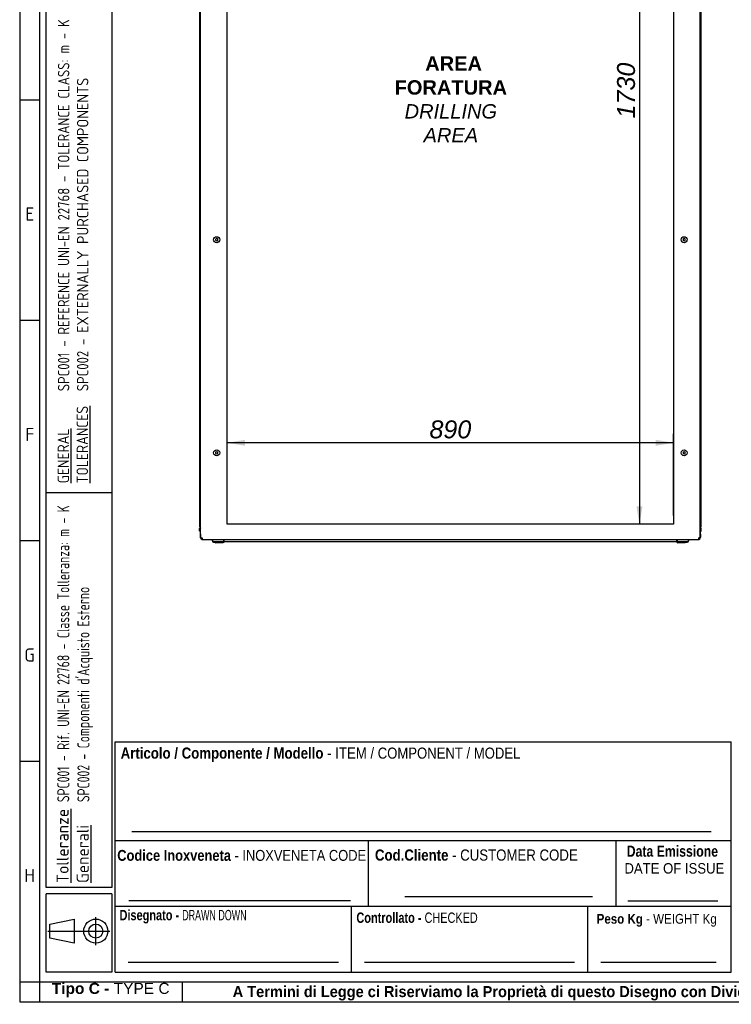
# Paper-space layout 'Layout1' of a CAD drawing. Extents: x 81 to 5357, y 137 to 3739.
# Tile 1 of 11: x 81 to 1500, y 137 to 2101. Entities that reach past the tile are written whole.
import ezdxf
from ezdxf.lldxf.tags import DXFTag

# ---------------------------------------------------------------- set-up
doc = ezdxf.new("R2010")
doc.units = 0
doc.header["$LTSCALE"] = 13.000013
doc.layers.get('0').update_dxf_attribs({"linetype": 'CONTINUOUS'})
for name, color, linetype in [('_TRANSLATION', 7, 'CONTINUOUS'), ('AE00219_03', 7, 'CONTINUOUS'), ('DEFAULT', 7, 'CONTINUOUS'), ('DV6__TRANSLATION', 7, 'CONTINUOUS'), ('F0000000_68', 7, 'CONTINUOUS'), ('F0000001_38', 7, 'CONTINUOUS'), ('M0000000_06', 7, 'CONTINUOUS'), ('M0000000_29', 7, 'CONTINUOUS'), ('M0000000_44', 7, 'CONTINUOUS'), ('M0000000_53', 7, 'CONTINUOUS'), ('SBAVATURE', 7, 'CONTINUOUS')]:
    doc.layers.add(name, color=color, linetype=linetype)
doc.styles.add('SEACAD_ARIAL', font='arial.ttf')
doc.styles.add('SEACAD_ARIAL_NARROW', font='ARIALN.TTF', dxfattribs={"width": 0.8})
doc.styles.add('SEACAD_ARIALB', font='arialbd.ttf', dxfattribs={"width": 0.9})
doc.styles.add('SEACAD_ARIALI', font='ariali.ttf')
doc.styles.add('SEACAD_SOLID_EDGE_ANSI', font='seans.ttf', dxfattribs={"width": 0.9})
doc.styles.add('SEACAD_SOLID_EDGE_ANSIB', font='seansbd.ttf', dxfattribs={"width": 0.9})
tags = doc.linetypes.add('CENTER2', pattern=[28.575, 19.05, -3.175, 3.175, -3.175]).pattern_tags.tags
tags[10:11] = [DXFTag(74, 4), DXFTag(75, 0), DXFTag(340, '0'), DXFTag(46, 0.0), DXFTag(50, 0.0), DXFTag(44, 0.0), DXFTag(45, 0.0)]
tags[8:9] = [DXFTag(74, 4), DXFTag(75, 0), DXFTag(340, '0'), DXFTag(46, 0.0), DXFTag(50, 0.0), DXFTag(44, 0.0), DXFTag(45, 0.0)]
tags[6:7] = [DXFTag(74, 4), DXFTag(75, 0), DXFTag(340, '0'), DXFTag(46, 0.0), DXFTag(50, 0.0), DXFTag(44, 0.0), DXFTag(45, 0.0)]
tags[4:5] = [DXFTag(74, 4), DXFTag(75, 0), DXFTag(340, '0'), DXFTag(46, 0.0), DXFTag(50, 0.0), DXFTag(44, 0.0), DXFTag(45, 0.0)]
doc.dimstyles.new('ISO', dxfattribs={"dimtxt": 13.75, "dimasz": 13.75, "dimexe": 6.875, "dimexo": 6.875, "dimgap": 3.4375, "dimtad": 1, "dimdec": 1, "dimtxsty": 'SEACAD_ARIAL', "dimblk1": '_SE_FILLED', "dimblk2": '_SE_FILLED', "dimsah": 1, "dimcen": 6.875, "dimazin": 3, "dimtfac": 0.7, "dimtdec": 3, "dimtmove": 0, "dimatfit": 3})

# ---------------------------------------------------------------- blocks, each defined once
blk = doc.blocks.new('DMBLK169')
at = {"layer": '_TRANSLATION', "linetype": 'CONTINUOUS'}
for points in [[(1310.7, 2788.7), (1322.6, 2788.7), (1316.6, 2824.5)], [(1310.7, 1130.2), (1316.6, 1094.5), (1322.6, 1130.2)]]:
    blk.add_hatch(color=7, dxfattribs=at).paths.add_polyline_path(points)
at = {"layer": '_TRANSLATION', "color": 7, "linetype": 'CONTINUOUS'}
for p, q in [((1366.9, 2824.5), (1298.7, 2824.5)), ((1316.6, 2824.5), (1316.6, 1094.5)), ((1366.9, 1094.5), (1298.7, 1094.5))]:
    blk.add_line(p, q, dxfattribs=at)
at = {"layer": '_TRANSLATION', "color": 7, "linetype": 'CONTINUOUS', "style": 'SEACAD_ARIALI'}
blk.add_text('1730', height=35.75, rotation=90, dxfattribs=at).set_placement((1307.7, 1903.9))
blk = doc.blocks.new('_SE_FILLED')
at = {"color": 0}
blk.add_line((0, 0), (-1, 0), dxfattribs=at)
blk.add_solid([(0, 0), (-1, -0.1665), (-1, 0.1665), (0, 0)], dxfattribs=at)
blk = doc.blocks.new('DMBLK170')
at = {"layer": '_TRANSLATION', "linetype": 'CONTINUOUS'}
for points in [[(530.5, 1263), (494.7, 1257), (530.5, 1251)], [(1349, 1263), (1349, 1251), (1384.7, 1257)]]:
    blk.add_hatch(color=7, dxfattribs=at).paths.add_polyline_path(points)
at = {"layer": '_TRANSLATION', "color": 7, "linetype": 'CONTINUOUS'}
for p, q in [((494.7, 1112.3), (494.7, 1274.9)), ((1384.7, 1257), (494.7, 1257)), ((1384.7, 1112.3), (1384.7, 1274.9))]:
    blk.add_line(p, q, dxfattribs=at)
at = {"layer": '_TRANSLATION', "color": 7, "linetype": 'CONTINUOUS', "style": 'SEACAD_ARIALI'}
blk.add_text('890', height=35.75, dxfattribs=at).set_placement((898, 1265.9))

psp = doc.layouts.get("Layout1")

# ---------------------------------------------------------------- linework, layer by layer
at = {"color": 7, "linetype": 'CONTINUOUS'}
for p, q in [((81.05, 3738.65), (81.05, 142.47)), ((120.42, 1940.56), (81.05, 1940.56)), ((120.42, 1500.88), (81.05, 1500.88)), ((120.42, 1061.22), (81.05, 1061.22)), ((1499.72, 201.53), (1499.72, 660.92)), ((120.42, 621.52), (81.05, 621.52)), ((271.35, 464.03), (1499.72, 464.03)), ((849.09, 352.47), (1223.14, 352.47)), ((1293.66, 343.46), (1473.2, 343.46)), ((271.35, 332.78), (1499.72, 332.78)), ((742.47, 201.53), (742.47, 332.78)), ((1213.72, 201.53), (1213.72, 332.78)), ((232.79, 255.02), (232.79, 311.24)), ((137.36, 283.13), (260.9, 283.13)), ((297.6, 221.22), (716.3, 221.22)), ((768.72, 221.22), (1187.41, 221.22)), ((1239.84, 221.22), (1469.65, 221.22)), ((405.53, 142.41), (405.53, 181.78)), ((81.05, 142.47), (5357.2, 142.47))]:
    psp.add_line(p, q, dxfattribs=at)
psp.add_lwpolyline([(189.57, 259.03), (141.37, 269.07), (141.37, 297.19), (189.57, 307.23), (189.57, 259.03)], dxfattribs=at)
for radius in [24.1, 14.06]:
    psp.add_circle((232.79, 283.13), radius, dxfattribs=at)
at = {"layer": 'AE00219_03', "color": 7, "linetype": 'CONTINUOUS'}
for p, q in [((473.74, 1664.28), (471.74, 1663.12)), ((471.74, 1663.12), (471.74, 1660.82)), ((471.74, 1660.82), (473.74, 1659.66)), ((475.74, 1663.12), (473.74, 1664.28)), ((473.74, 1659.66), (475.74, 1660.82)), ((475.74, 1660.82), (475.74, 1663.12)), ((1405.74, 1664.28), (1403.74, 1663.12)), ((1403.74, 1663.12), (1403.74, 1660.82)), ((1403.74, 1660.82), (1405.74, 1659.66)), ((1407.74, 1663.12), (1405.74, 1664.28)), ((1405.74, 1659.66), (1407.74, 1660.82)), ((1407.74, 1660.82), (1407.74, 1663.12)), ((473.74, 1239.28), (471.74, 1238.12)), ((471.74, 1238.12), (471.74, 1235.82)), ((475.74, 1238.12), (473.74, 1239.28)), ((475.74, 1235.82), (475.74, 1238.12)), ((1405.74, 1239.28), (1403.74, 1238.12)), ((1403.74, 1238.12), (1403.74, 1235.82)), ((1407.74, 1238.12), (1405.74, 1239.28)), ((1407.74, 1235.82), (1407.74, 1238.12)), ((471.74, 1235.82), (473.74, 1234.66)), ((473.74, 1234.66), (475.74, 1235.82)), ((1403.74, 1235.82), (1405.74, 1234.66)), ((1405.74, 1234.66), (1407.74, 1235.82))]:
    psp.add_line(p, q, dxfattribs=at)
for centre in [(473.74, 1661.97), (1405.74, 1661.97), (473.74, 1236.97), (1405.74, 1236.97)]:
    psp.add_circle(centre, 6, dxfattribs=at)
at = {"layer": 'DEFAULT', "color": 7, "linetype": 'CONTINUOUS'}
for p, q in [((120.42, 3738.65), (120.42, 142.47)), ((133.55, 370.5), (133.55, 3679.59)), ((264.79, 3679.59), (264.79, 370.5)), ((264.79, 1157), (133.55, 1157)), ((271.35, 201.53), (271.35, 660.92)), ((271.35, 660.92), (1499.72, 660.92)), ((776.27, 332.78), (776.27, 464.03)), ((1270.27, 332.78), (1270.27, 464.03)), ((264.79, 370.5), (133.55, 370.5)), ((264.79, 357.5), (133.55, 357.5)), ((133.55, 201.5), (133.55, 357.5)), ((264.79, 357.5), (264.79, 201.5)), ((264.79, 201.5), (133.55, 201.5)), ((271.35, 201.53), (1499.72, 201.53)), ((81.05, 181.84), (5357.2, 181.84))]:
    psp.add_line(p, q, dxfattribs=at)
at = {"layer": 'DV6__TRANSLATION', "color": 7, "linetype": 'CENTER2'}
for p, q in [((494.74, 1094.47), (494.74, 2824.47)), ((1384.74, 2824.47), (1384.74, 1094.47)), ((1384.74, 1094.47), (494.74, 1094.47))]:
    psp.add_line(p, q, dxfattribs=at)
at = {"layer": 'F0000000_68', "color": 7, "linetype": 'CONTINUOUS'}
for p, q in [((441.74, 1067.27), (441.74, 2851.67)), ((1437.74, 1067.27), (1437.74, 2851.67)), ((441.74, 1067.27), (444.54, 1067.27)), ((444.56, 1064.47), (444.54, 1064.47)), ((444.56, 1064.47), (1434.92, 1064.47)), ((1434.92, 1064.47), (1434.94, 1064.47)), ((1437.74, 1067.27), (1434.94, 1067.27))]:
    psp.add_line(p, q, dxfattribs=at)
for centre, radius, start, end in [((444.54, 1067.27), 2.8, 180, 270), ((598.61, 1066.97), 154.07, 179.8886, 180.9299), ((1280.86, 1066.97), 154.07, 359.0701, 0.1114), ((1434.94, 1067.27), 2.8, 270, 0)]:
    psp.add_arc(centre, radius, start, end, dxfattribs=at)
at = {"layer": 'F0000001_38', "color": 7, "linetype": 'CONTINUOUS'}
for p, q in [((441.24, 1088.74), (441.24, 1089.47)), ((441.24, 1086.65), (441.24, 1086.96)), ((441.24, 1074.97), (441.24, 1080.5)), ((1438.24, 1088.74), (1438.24, 1089.47)), ((1438.24, 1086.65), (1438.24, 1086.96)), ((1438.24, 1074.97), (1438.24, 1080.5)), ((441.24, 1074.97), (441.24, 1074.96)), ((441.24, 1074.97), (441.74, 1074.97)), ((441.74, 1074.96), (441.24, 1074.96)), ((441.24, 1074.96), (441.24, 1068.97)), ((1438.24, 1074.97), (1437.74, 1074.97)), ((1437.74, 1074.96), (1438.24, 1074.96)), ((1438.24, 1074.97), (1438.24, 1074.96)), ((1438.24, 1074.96), (1438.24, 1068.97))]:
    psp.add_line(p, q, dxfattribs=at)
for centre, start, end in [((445.24, 1068.97), 180, 209.30612), ((1434.24, 1068.97), 330.6937, 0)]:
    psp.add_arc(centre, 4, start, end, dxfattribs=at)
at = {"layer": 'M0000000_06', "color": 7, "linetype": 'CONTINUOUS'}
for p, q in [((464.49, 1064.47), (464.49, 1061.97)), ((465.24, 1061.97), (465.24, 1064.47)), ((487.74, 1061.97), (487.74, 1064.47)), ((487.74, 1058.72), (487.74, 1061.97)), ((488.74, 1061.97), (488.74, 1064.47)), ((488.74, 1058.72), (488.74, 1061.97)), ((1390.74, 1064.47), (1390.74, 1061.97)), ((1390.74, 1061.97), (1390.74, 1058.72)), ((1391.74, 1064.47), (1391.74, 1061.97)), ((1391.74, 1061.97), (1391.74, 1058.72)), ((1414.24, 1064.47), (1414.24, 1061.97)), ((1414.99, 1061.97), (1414.99, 1064.47)), ((487.74, 1059.47), (467.74, 1059.47)), ((467.74, 1058.72), (471.74, 1058.72)), ((471.74, 1057.72), (471.74, 1059.47)), ((473.74, 1057.47), (471.99, 1057.47)), ((484.74, 1057.47), (473.74, 1057.47)), ((486.49, 1057.47), (484.74, 1057.47)), ((486.74, 1057.72), (486.74, 1059.47)), ((486.74, 1058.72), (487.74, 1058.72)), ((487.74, 1058.72), (488.74, 1058.72)), ((1391.74, 1058.72), (1390.74, 1058.72)), ((1411.74, 1059.47), (1391.74, 1059.47)), ((1391.74, 1058.72), (1392.74, 1058.72)), ((1392.74, 1057.72), (1392.74, 1059.47)), ((1394.74, 1057.47), (1392.99, 1057.47)), ((1405.74, 1057.47), (1394.74, 1057.47)), ((1407.49, 1057.47), (1405.74, 1057.47)), ((1407.74, 1057.72), (1407.74, 1059.47)), ((1407.74, 1058.72), (1411.74, 1058.72))]:
    psp.add_line(p, q, dxfattribs=at)
for centre, radius, start, end in [((467.74, 1061.97), 3.25, 180, 270), ((467.74, 1061.97), 2.5, 180, 270), ((1411.74, 1061.97), 2.5, 270, 0), ((1411.74, 1061.97), 3.25, 270, 0), ((471.99, 1057.72), 0.25, 180, 270), ((486.49, 1057.72), 0.25, 270, 0), ((1392.99, 1057.72), 0.25, 180, 270), ((1407.49, 1057.72), 0.25, 270, 0)]:
    psp.add_arc(centre, radius, start, end, dxfattribs=at)
at = {"layer": 'M0000000_29', "color": 7, "linetype": 'CONTINUOUS'}
for p, q in [((439.74, 2829.47), (439.74, 1089.47)), ((1439.74, 1089.47), (1439.74, 2829.47)), ((441.74, 1089.47), (439.74, 1089.47)), ((1437.74, 1089.47), (1439.74, 1089.47))]:
    psp.add_line(p, q, dxfattribs=at)
at = {"layer": 'M0000000_44', "color": 7, "linetype": 'CONTINUOUS'}
for p, q in [((439.74, 1081.72), (439.74, 1085.77)), ((440.94, 1085.77), (440.94, 1081.72)), ((441.04, 1081.72), (441.04, 1085.67)), ((1438.44, 1081.72), (1438.44, 1085.67)), ((1438.54, 1085.77), (1438.54, 1081.72)), ((1439.74, 1081.72), (1439.74, 1085.77))]:
    psp.add_line(p, q, dxfattribs=at)
for centre, radius, start, end in [((443.44, 1085.77), 3.7, 117.35223, 180), ((440.99, 1081.72), 1.25, 180, 306.8699), ((443.44, 1085.77), 2.5, 132.84364, 180), ((440.99, 1081.72), 0.05, 180, 0), ((443.54, 1085.67), 2.5, 136.05448, 180), ((1436.04, 1085.77), 3.7, 0, 62.64777), ((1436.04, 1085.77), 2.5, 0, 47.15636), ((1435.94, 1085.67), 2.5, 0, 43.94552), ((1438.49, 1081.72), 1.25, 233.1301, 0), ((1438.49, 1081.72), 0.05, 180, 0)]:
    psp.add_arc(centre, radius, start, end, dxfattribs=at)
at = {"layer": 'M0000000_53', "color": 7, "linetype": 'CONTINUOUS'}
psp.add_line((1390.74, 1059.47), (488.74, 1059.47), dxfattribs=at)
at = {"layer": 'SBAVATURE', "color": 7, "linetype": 'CONTINUOUS'}
for p, q in [((304.62, 482.14), (1459.46, 482.14)), ((298.59, 344.17), (740.66, 344.17))]:
    psp.add_line(p, q, dxfattribs=at)

# ---------------------------------------------------------------- texts
at = {"attachment_point": 1, "rotation": 90}
for s, insert, char_height, width in [('{\\fSolid Edge ANSI|b0|i0|c0|p34;\\W0.84600x;\\C7;SPC001 - REFERENCE UNI-EN 22768 - TOLERANCE CLASS: m - K}\\P{\\fSolid Edge ANSI|b0|i0|c0|p34;\\W0.84600x;\\C7;SPC002 - }{\\fSolid Edge ANSI|b0|i0|c0|p34;\\W0.94000x;\\C7;EXTERNALLY PURCHASED COMPONENTS}', (157.31, 1359.86), 22.75002, 736.858), ('{\\fSolid Edge ANSI|b1|i0|c0|p34;\\L\\C7;Tolleranze}\\P{\\fSolid Edge ANSI|b1|i0|c0|p34;\\L\\C7;Generali}', (154.57, 379.19), 24.05, 142.213)]:
    psp.add_mtext(s, dxfattribs=dict(at, insert=insert, char_height=char_height, width=width))
at = {"attachment_point": 8}
for s, insert, char_height, width in [('{\\fSolid Edge ANSI|b0||i0||c0|p34;\\C7;\\H26.24952225;\\W1.;E}', (101.21, 1700.07), 26.2495, 31.1714), ('{\\fSolid Edge ANSI|b0||i0||c0|p34;\\C7;\\H26.24952225;\\W1.;F}', (101.18, 1260.39), 26.2495, 29.5308), ('{\\fSolid Edge ANSI|b0||i0||c0|p34;\\C7;\\H26.24952225;\\W1.;G}', (100.85, 820.72), 26.2495, 33.6323), ('{\\fSolid Edge ANSI|b0||i0||c0|p34;\\C7;\\H26.24952225;\\W1.;H}', (100.87, 381.04), 26.2495, 35.2729), ('{\\fArial|b1||i0||c0|p34;\\C7;\\H22.1000221;\\W1.;Tipo C - }{\\fArial|b0||i0||c0|p34;\\C7;\\H22.1000221;\\W1.;TYPE C}', (262.42, 151.24), 22.10002, 236.0631), ('{\\fArial|b1||i0||c0|p34;\\C7;\\H22.1000221;\\W0.94;A Termini di Legge ci Riserviamo la Proprietà di questo Disegno con Divieto di Riprodurlo e di Renderlo Comunque Noto a Terzi Senza Nostra Autorizzazione}', (1590.76, 144.78), 22.10002, 2275.1506)]:
    psp.add_mtext(s, dxfattribs=dict(at, insert=insert, char_height=char_height, width=width))
at = {"attachment_point": 1, "rotation": 90}
for s, insert, char_height, width, style in [('{\\fSolid Edge ANSI|b0|i0|c0|p34;\\L\\C7;GENERAL}\\P{\\fSolid Edge ANSI|b0|i0|c0|p34;\\L\\C7;TOLERANCES}\\P', (156.62, 1176.31), 22.75, 164.2166, 'SEACAD_SOLID_EDGE_ANSI'), ("{\\fSolid Edge ANSI|b1|i0|c0|p34;\\W0.82000x;\\C7;SPC001 - Rif. UNI-EN 22768 - Classe Tolleranza: m - K}\\P{\\fSolid Edge ANSI|b1|i0|c0|p34;\\W0.82000x;\\C7;SPC002 - Componenti d'Acquisto Esterno}", (156, 540.43), 24.05002, 605.6439, 'SEACAD_SOLID_EDGE_ANSIB')]:
    psp.add_mtext(s, dxfattribs=dict(at, insert=insert, char_height=char_height, width=width, style=style))
for s, insert, char_height, width, attachment_point, style in [('{\\fArial|b1||i0||c0|p34;\\C7;\\H22.31209391;\\W0.846;Articolo / Componente / Modello}{\\fArial|b0||i0||c0|p34;\\C7;\\H22.31209391;\\W0.846; - ITEM}{\\fArial|b0||i0||c0|p34;\\C7;\\H22.1000221;\\W0.846; / COMPONENT / MODEL}', (282.36, 620.35), 22.10002, 798.0383, 7, 'SEACAD_ARIAL'), ('{\\fArial|b1||i0||c0|p34;\\C7;\\H22.1000221;\\W0.792;Data Emissione}', (1291.21, 431.25), 22.1, 186.6463, 7, 'SEACAD_ARIALB'), ('{\\fArial|b1||i0||c0|p34;\\C7;\\H21.71002171;\\W0.846;Codice Inoxveneta}{\\fArial|b0||i0||c0|p34;\\C7;\\H21.71002171;\\W0.846; - INOXVENETA CODE}', (275.54, 423.06), 21.71002, 497.0211, 7, 'SEACAD_ARIAL'), ('{\\fArial|b1||i0||c0|p34;\\C7;\\H22.31209391;\\W0.846;Cod.Cliente}{\\fArial|b0||i0||c0|p34;\\C7;\\H22.31209391;\\W0.846; - CUSTOMER CODE}', (789.29, 423.44), 22.31209, 409.8445, 7, 'SEACAD_ARIAL'), ('{\\fArial|b0||i0||c0|p34;\\C7;\\H20.8000208;\\W0.9;DATE OF ISSUE}', (1286.71, 397.67), 20.8, 196.5153, 7, 'SEACAD_ARIAL'), ('{\\fArial|b1||i0||c0|p34;\\C7;\\H20.8000208;\\W0.752;Disegnato - }{\\fArial Narrow|b0||i0||c0|p34;\\C7;\\H20.63752064;\\W0.752;\\T1.;DRAWN DOWN}', (406.7, 298.36), 20.63752, 258.4554, 8, 'SEACAD_ARIAL_NARROW'), ('{\\fArial|b1||i0||c0|p34;\\C7;\\H20.8000208;\\W0.752;Controllato - }{\\fArial|b0||i0||c0|p34;\\C7;\\H20.63752064;\\W0.752;\\T1.;CHECKED}{\\fArial|b1||i0||c0|p34;\\C7;\\H20.8000208;\\W0.752; }', (873.23, 299.34), 20.80002, 244.8275, 8, 'SEACAD_ARIALB'), ('{\\fArial|b1||i0||c0|p34;\\C7;\\H19.5000195;\\W0.846;Peso Kg}{\\fArial|b0||i0||c0|p34;\\C7;\\H19.5000195;\\W0.846; - WEIGHT Kg}', (1231.26, 291.96), 19.50002, 243.5263, 7, 'SEACAD_ARIAL')]:
    psp.add_mtext(s, dxfattribs=dict(insert=insert, char_height=char_height, width=width, attachment_point=attachment_point, style=style))
at = {"layer": '_TRANSLATION', "insert": (940.58, 1941.82), "char_height": 28.6, "width": 232.3722, "attachment_point": 5}
psp.add_mtext('{\\fArial|b0||i0||c0|p34;\\C7;\\H28.6000286;\\W1.; }{\\fArial|b1||i0||c0|p34;\\C7;\\H28.6000286;\\W1.;AREA\\P}{\\fArial|b1||i0||c0|p34;\\C7;\\H28.6000286;\\W1.;FORATURA \\P}{\\fArial|b0||i1||c0|p34;\\C7;\\H28.6000286;\\W1.;DRILLING\\P}{\\fArial|b0||i1||c0|p34;\\C7;\\H28.6000286;\\W1.;AREA}', dxfattribs=at)

# ---------------------------------------------------------------- dimensions: what is measured, and where the dimension line sits
at = {"layer": '_TRANSLATION', "color": 7, "linetype": 'CONTINUOUS'}
dim = psp.add_linear_dim(base=(1316.61, 2824.47), p1=(1384.74, 2824.47), p2=(1384.74, 1094.47), angle=270, text='\\A1;<>', dimstyle='ISO', override={"dimtxt": 35.750036, "dimasz": 35.750036, "dimexe": 17.875018, "dimexo": 17.875018, "dimgap": 8.937509, "dimcen": 17.875018}, dxfattribs=at)
dim.commit()
dim.dimension.update_dxf_attribs({"geometry": 'DMBLK169', "text_midpoint": (1316.61, 1959.47), "dimtype": 161})
dim = psp.add_linear_dim(base=(494.74, 1257.01), p1=(1384.74, 1094.47), p2=(494.74, 1094.47), text='\\A1;<>', dimstyle='ISO', override={"dimtxt": 35.750036, "dimasz": 35.750036, "dimexe": 17.875018, "dimexo": 17.875018, "dimgap": 8.937509, "dimcen": 17.875018}, dxfattribs=at)
dim.commit()
dim.dimension.update_dxf_attribs({"geometry": 'DMBLK170', "text_midpoint": (939.74, 1257.01), "dimtype": 160})

doc.saveas('drawing.dxf')
